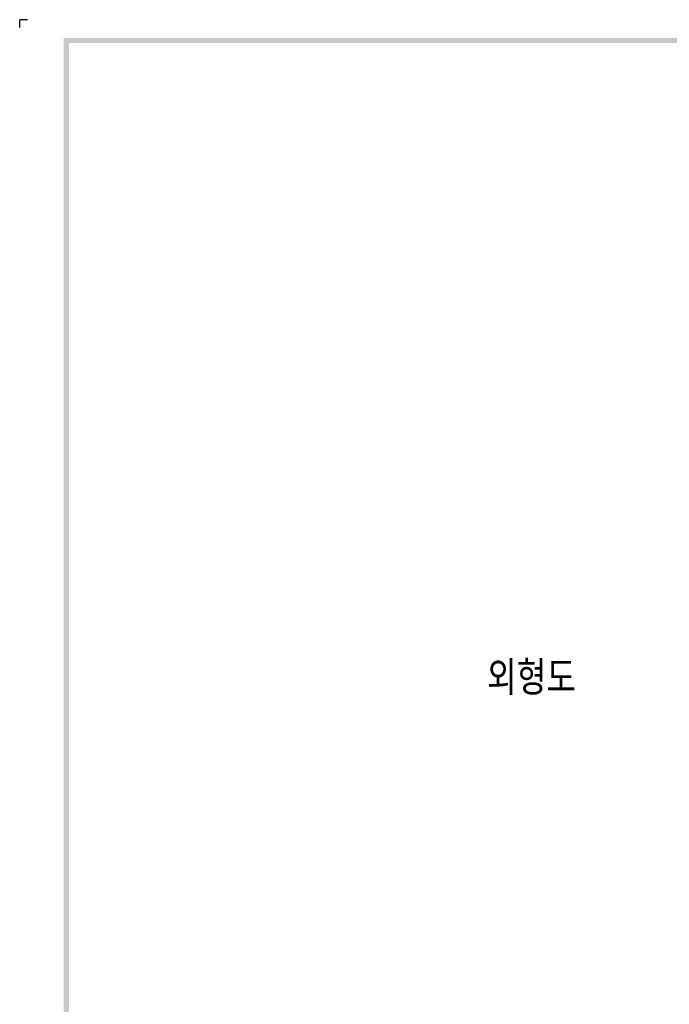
# Model space of a CAD drawing. Extents: x 931 to 2836, y -907 to 1824.
# Tile 3 of 22: x 931 to 1219, y 1388 to 1824. Entities that reach past the tile are written whole.
import ezdxf

# ---------------------------------------------------------------- set-up
doc = ezdxf.new("R2010")
doc.units = 0
doc.header["$LTSCALE"] = 3
doc.header["$MEASUREMENT"] = 0
doc.layers.add('di', color=3, linetype='CONTINUOUS')
doc.layers.add('dwg', color=7, linetype='CONTINUOUS')
doc.styles.get("Standard").update_dxf_attribs({"font": 'romans.shx', "height": 4, "bigfont": 'ghs.shx'})

msp = doc.modelspace()

# ---------------------------------------------------------------- linework, layer by layer
at = {"layer": 'di'}
for p in [(934.857, 1824.16), (931.407, 1820.71)]:
    msp.add_line(p, (931.407, 1824.16), dxfattribs=at)
at = {"layer": 'dwg'}
for points in [[(950.957, 1816.11), (953.257, 1813.81), (2827.757, 1816.11), (2825.457, 1813.81)], [(950.957, 495.91), (953.257, 497.06), (950.957, 1816.11), (953.257, 1813.81)]]:
    msp.add_trace(points, dxfattribs=at)

# ---------------------------------------------------------------- texts
at = {"layer": 'di', "insert": (1138.535, 1540.115), "char_height": 15, "width": 74.93994, "attachment_point": 1}
msp.add_mtext('{\\Fromans,hgs|c129;외형도}', dxfattribs=at)

doc.saveas('drawing.dxf')
